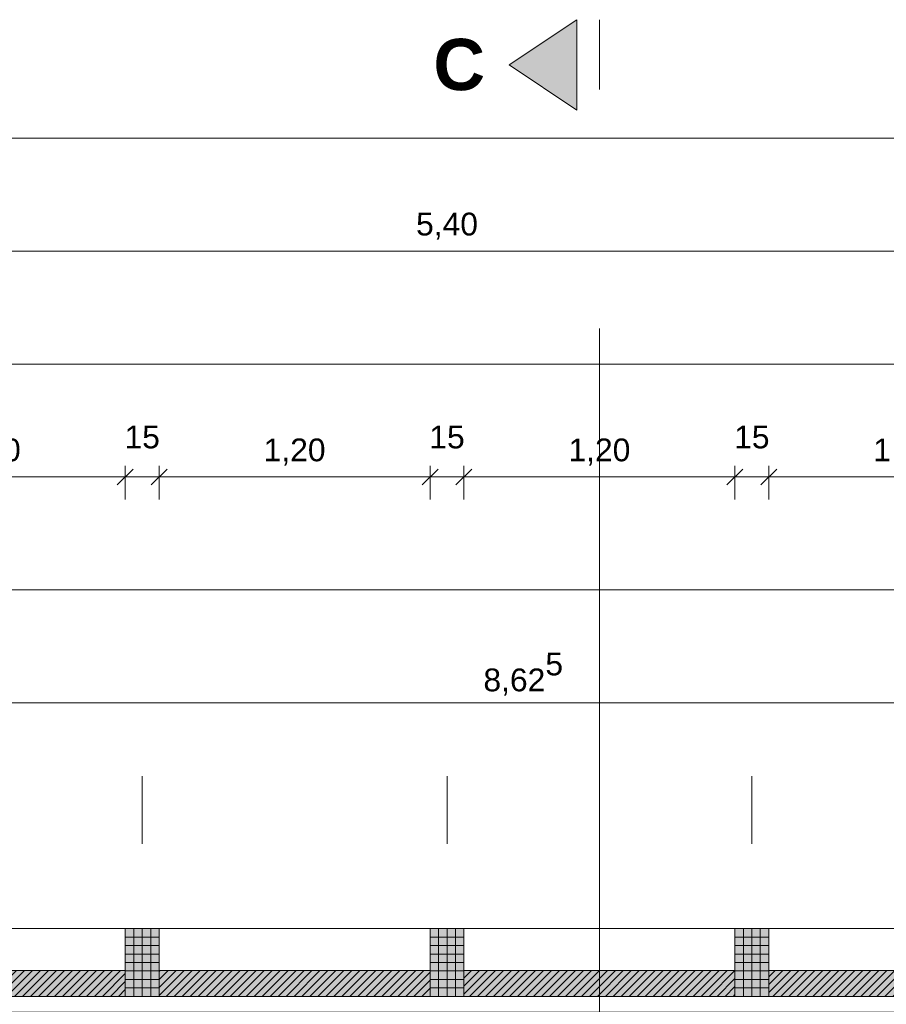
# Model space of a CAD drawing. Header units: metres. Extents: x -49 to 152, y -127 to 99.
# Tile 59 of 177: x -32.94 to -29.1, y 0.34 to 4.7. Entities that reach past the tile are written whole.
import ezdxf

# ---------------------------------------------------------------- set-up
doc = ezdxf.new("R2010")
doc.units = ezdxf.units.M
doc.header["$PDMODE"] = 1
doc.header["$PDSIZE"] = -2
doc.linetypes.add('Achsen 01', pattern=[5.291531, 3.175, -1.058062, 0.352704, -0.705764])
doc.linetypes.add('Raster 01', pattern=[2, 1, -1])
doc.layers.get('0').update_dxf_attribs({"lineweight": 25})
doc.layers.add('014_Fassadenarbeiten-000 Aufsicht Betonfertigteile', color=7, linetype='Continuous', lineweight=9, true_color=0xc0c0c0)
doc.layers.add('AV1-Raster', color=7, linetype='Raster 01', lineweight=9, true_color=0xa6a6a6)
for name, color, linetype, lineweight in [('014_Fassadenarbeiten-330 Betonfertigteile vertikal', 7, 'Continuous', 9), ('014_Fassadenarbeiten-330 Filtermauerwerk 11.5cm', 7, 'Continuous', 9), ('_1.35m (3D)', 7, 'Continuous', 9), ('_GRU (2D)', 7, 'Continuous', 9), ('_OG 3 (2D)', 7, 'Continuous', 9), ('AV1-Schnitt Achsen', 7, 'Achsen 01', 18), ('Bemaßung-Bemaßung', 7, 'Continuous', 9)]:
    doc.layers.add(name, color=color, linetype=linetype, lineweight=lineweight)
doc.layers.get('0').freeze()
doc.styles.add('Arial', font='arial.ttf')
doc.styles.add('Arial (bold)', font='arialbd.ttf')
doc.dimstyles.new('COE 50', dxfattribs={"dimtxt": 100.872396, "dimasz": 0.001414, "dimexe": 0.001, "dimexo": 0.01, "dimgap": 0.001, "dimtad": 1, "dimdec": 3, "dimtxsty": 'Arial', "dimblk": 'VW_SLASH-3', "dimblk1": 'VW_SLASH-3', "dimblk2": 'VW_SLASH-3', "dimcen": 0, "dimadec": 3, "dimazin": 0, "dimtfac": 0.8, "dimtdec": 3, "dimtix": 1, "dimtmove": 0, "dimatfit": 0, "dimldrblk": 'VW_SLASH-2', "dimfxl": 0.002, "dimfxlon": 1, "dimfrac": 2, "dimtolj": 1, "dimarcsym": 0})
pattern_1 = [(45, (0, 0), (0.01767767, -0.01767767), [])]
pattern_2 = [(-90, (0, 0), (0.0375, 0), [])]
pattern_3 = [(0, (0, 0), (2e-18, -0.0375), [])]

# ---------------------------------------------------------------- blocks, each defined once
blk = doc.blocks.new('Group-4')
at = {"layer": 'AV1-Raster'}
for p, q in [((-32.4, -22.95), (-32.4, 1.35)), ((-31.05, -22.95), (-31.05, 1.35)), ((-29.7, -22.95), (-29.7, 1.35))]:
    blk.add_line(p, q, dxfattribs=at)
blk = doc.blocks.new('1.35m (3D)')
at = {"layer": 'AV1-Raster', "color": 7}
blk.add_blockref('Group-4', (0, 0), dxfattribs=at)
blk = doc.blocks.new('VW_SLASH-3')
at = {"color": 0, "linetype": 'ByBlock', "lineweight": -2, "transparency": 16777216}
blk.add_line((0, 0), (-1, 0), dxfattribs=at)
at = {"color": 0, "linetype": 'Continuous', "lineweight": 15, "transparency": 16777216, "flags": 128}
blk.add_lwpolyline([(0.5, 0.5), (-0.5, -0.5)], dxfattribs=at)
blk = doc.blocks.new('*D601')
at = {"layer": 'Bemaßung-Bemaßung', "color": 0, "lineweight": -2}
for p, q in [((-39.825, 3.075), (-39.825, 3.225)), ((0.675, 3.075), (0.675, 3.225)), ((-39.7543, 3.175), (0.6043, 3.175))]:
    blk.add_line(p, q, dxfattribs=at)
at = {"layer": 'Defpoints', "color": 0}
for p in [(0.675, 3.175), (-39.825, 0), (0.675, 0)]:
    blk.add_point(p, dxfattribs=at)
at = {"layer": 'Bemaßung-Bemaßung', "color": 0, "lineweight": -2, "xscale": 0.070693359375, "yscale": 0.070693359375, "zscale": 0.070693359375, "rotation": 180}
blk.add_blockref('VW_SLASH-3', (-39.825, 3.175), dxfattribs=at)
at = {"layer": 'Bemaßung-Bemaßung', "color": 0, "lineweight": -2, "xscale": 0.070693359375, "yscale": 0.070693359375, "zscale": 0.070693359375}
blk.add_blockref('VW_SLASH-3', (0.675, 3.175), dxfattribs=at)
at = {"layer": 'Bemaßung-Bemaßung', "color": 0, "insert": (-19.575, 3.2856), "char_height": 0.10087, "attachment_point": 5, "style": 'Arial'}
blk.add_mtext('\\A1;40,50', dxfattribs=at)
blk = doc.blocks.new('VW_SLASH-2')
at = {"color": 0, "linetype": 'ByBlock', "lineweight": -2, "transparency": 16777216}
blk.add_line((0, 0), (-1, 0), dxfattribs=at)
at = {"color": 0, "linetype": 'Continuous', "lineweight": 15, "transparency": 16777216, "flags": 128}
blk.add_lwpolyline([(0.5, 0.5), (-0.5, -0.5)], dxfattribs=at)
blk = doc.blocks.new('*D603')
at = {"layer": 'Bemaßung-Bemaßung', "color": 0, "lineweight": -2}
for p, q in [((-33.75, 3.575), (-33.75, 3.725)), ((-28.35, 3.575), (-28.35, 3.725)), ((-28.4207, 3.675), (-33.6793, 3.675))]:
    blk.add_line(p, q, dxfattribs=at)
at = {"layer": 'Defpoints', "color": 0}
for p in [(-33.75, 3.675), (-33.75, 0), (-28.35, 0)]:
    blk.add_point(p, dxfattribs=at)
at = {"layer": 'Bemaßung-Bemaßung', "color": 0, "lineweight": -2, "xscale": 0.070693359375, "yscale": 0.070693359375, "zscale": 0.070693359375, "rotation": 180}
blk.add_blockref('VW_SLASH-3', (-33.75, 3.675), dxfattribs=at)
at = {"layer": 'Bemaßung-Bemaßung', "color": 0, "lineweight": -2, "xscale": 0.070693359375, "yscale": 0.070693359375, "zscale": 0.070693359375}
blk.add_blockref('VW_SLASH-3', (-28.35, 3.675), dxfattribs=at)
at = {"layer": 'Bemaßung-Bemaßung', "color": 0, "insert": (-31.05, 3.7856), "char_height": 0.10087, "attachment_point": 5, "style": 'Arial'}
blk.add_mtext('\\A1;5,40', dxfattribs=at)
blk = doc.blocks.new('*D609')
at = {"layer": 'Bemaßung-Bemaßung', "color": 0, "lineweight": -2}
for p, q in [((-39.15, 4.075), (-39.15, 4.225)), ((0, 4.075), (0, 4.225)), ((-39.0793, 4.175), (-0.0707, 4.175))]:
    blk.add_line(p, q, dxfattribs=at)
at = {"layer": 'Defpoints', "color": 0}
for p in [(0, 4.175), (-39.15, 0), (0, 0)]:
    blk.add_point(p, dxfattribs=at)
at = {"layer": 'Bemaßung-Bemaßung', "color": 0, "lineweight": -2, "xscale": 0.070693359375, "yscale": 0.070693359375, "zscale": 0.070693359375, "rotation": 180}
blk.add_blockref('VW_SLASH-3', (-39.15, 4.175), dxfattribs=at)
at = {"layer": 'Bemaßung-Bemaßung', "color": 0, "lineweight": -2, "xscale": 0.070693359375, "yscale": 0.070693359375, "zscale": 0.070693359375}
blk.add_blockref('VW_SLASH-3', (0, 4.175), dxfattribs=at)
at = {"layer": 'Bemaßung-Bemaßung', "color": 0, "insert": (-19.575, 4.3159), "char_height": 0.15131, "attachment_point": 5, "style": 'Arial'}
blk.add_mtext('\\A1;39,15', dxfattribs=at)
blk = doc.blocks.new('*D653')
at = {"layer": 'Bemaßung-Bemaßung', "color": 0, "linetype": 'Continuous', "lineweight": -2}
for p, q in [((-29.625, 2.575), (-29.625, 2.725)), ((-28.425, 2.575), (-28.425, 2.725)), ((-29.5543, 2.675), (-28.4957, 2.675))]:
    blk.add_line(p, q, dxfattribs=at)
at = {"layer": 'Defpoints', "color": 0}
for p in [(-28.425, 2.675), (-29.625, 0.675), (-28.425, 0.675)]:
    blk.add_point(p, dxfattribs=at)
at = {"layer": 'Bemaßung-Bemaßung', "color": 0, "lineweight": -2, "xscale": 0.070693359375, "yscale": 0.070693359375, "zscale": 0.070693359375, "rotation": 180}
blk.add_blockref('VW_SLASH-3', (-29.625, 2.675), dxfattribs=at)
at = {"layer": 'Bemaßung-Bemaßung', "color": 0, "lineweight": -2, "xscale": 0.070693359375, "yscale": 0.070693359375, "zscale": 0.070693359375}
blk.add_blockref('VW_SLASH-3', (-28.425, 2.675), dxfattribs=at)
at = {"layer": 'Bemaßung-Bemaßung', "color": 0, "insert": (-29.025, 2.7856), "char_height": 0.10087, "attachment_point": 5, "style": 'Arial'}
blk.add_mtext('\\A1;1,20', dxfattribs=at)
blk = doc.blocks.new('*D654')
at = {"layer": 'Bemaßung-Bemaßung', "color": 0, "linetype": 'Continuous', "lineweight": -2}
for p, q in [((-29.775, 2.575), (-29.775, 2.725)), ((-29.625, 2.575), (-29.625, 2.725)), ((-29.8457, 2.675), (-29.9164, 2.675)), ((-29.775, 2.675), (-29.625, 2.675)), ((-29.5543, 2.675), (-29.4836, 2.675))]:
    blk.add_line(p, q, dxfattribs=at)
at = {"layer": 'Defpoints', "color": 0}
for p in [(-29.625, 2.675), (-29.775, 0.675), (-29.625, 0.675)]:
    blk.add_point(p, dxfattribs=at)
at = {"layer": 'Bemaßung-Bemaßung', "color": 0, "lineweight": -2, "xscale": 0.070693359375, "yscale": 0.070693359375, "zscale": 0.070693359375}
blk.add_blockref('VW_SLASH-3', (-29.775, 2.675), dxfattribs=at)
at = {"layer": 'Bemaßung-Bemaßung', "color": 0, "lineweight": -2, "xscale": 0.070693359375, "yscale": 0.070693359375, "zscale": 0.070693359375, "rotation": 180}
blk.add_blockref('VW_SLASH-3', (-29.625, 2.675), dxfattribs=at)
at = {"layer": 'Bemaßung-Bemaßung', "color": 0, "insert": (-29.7, 2.8515), "char_height": 0.10087, "attachment_point": 5, "style": 'Arial'}
blk.add_mtext('\\A1;15', dxfattribs=at)
blk = doc.blocks.new('*D655')
at = {"layer": 'Bemaßung-Bemaßung', "color": 0, "linetype": 'Continuous', "lineweight": -2}
for p, q in [((-30.975, 2.575), (-30.975, 2.725)), ((-29.775, 2.575), (-29.775, 2.725)), ((-30.9043, 2.675), (-29.8457, 2.675))]:
    blk.add_line(p, q, dxfattribs=at)
at = {"layer": 'Defpoints', "color": 0}
for p in [(-29.775, 2.675), (-30.975, 0.675), (-29.775, 0.675)]:
    blk.add_point(p, dxfattribs=at)
at = {"layer": 'Bemaßung-Bemaßung', "color": 0, "lineweight": -2, "xscale": 0.070693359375, "yscale": 0.070693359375, "zscale": 0.070693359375, "rotation": 180}
blk.add_blockref('VW_SLASH-3', (-30.975, 2.675), dxfattribs=at)
at = {"layer": 'Bemaßung-Bemaßung', "color": 0, "lineweight": -2, "xscale": 0.070693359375, "yscale": 0.070693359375, "zscale": 0.070693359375}
blk.add_blockref('VW_SLASH-3', (-29.775, 2.675), dxfattribs=at)
at = {"layer": 'Bemaßung-Bemaßung', "color": 0, "insert": (-30.375, 2.7856), "char_height": 0.10087, "attachment_point": 5, "style": 'Arial'}
blk.add_mtext('\\A1;1,20', dxfattribs=at)
blk = doc.blocks.new('*D656')
at = {"layer": 'Bemaßung-Bemaßung', "color": 0, "linetype": 'Continuous', "lineweight": -2}
for p, q in [((-31.125, 2.575), (-31.125, 2.725)), ((-30.975, 2.575), (-30.975, 2.725)), ((-31.1957, 2.675), (-31.2664, 2.675)), ((-31.125, 2.675), (-30.975, 2.675)), ((-30.9043, 2.675), (-30.8336, 2.675))]:
    blk.add_line(p, q, dxfattribs=at)
at = {"layer": 'Defpoints', "color": 0}
for p in [(-30.975, 2.675), (-31.125, 0.675), (-30.975, 0.675)]:
    blk.add_point(p, dxfattribs=at)
at = {"layer": 'Bemaßung-Bemaßung', "color": 0, "lineweight": -2, "xscale": 0.070693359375, "yscale": 0.070693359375, "zscale": 0.070693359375}
blk.add_blockref('VW_SLASH-3', (-31.125, 2.675), dxfattribs=at)
at = {"layer": 'Bemaßung-Bemaßung', "color": 0, "lineweight": -2, "xscale": 0.070693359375, "yscale": 0.070693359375, "zscale": 0.070693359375, "rotation": 180}
blk.add_blockref('VW_SLASH-3', (-30.975, 2.675), dxfattribs=at)
at = {"layer": 'Bemaßung-Bemaßung', "color": 0, "insert": (-31.05, 2.8515), "char_height": 0.10087, "attachment_point": 5, "style": 'Arial'}
blk.add_mtext('\\A1;15', dxfattribs=at)
blk = doc.blocks.new('*D657')
at = {"layer": 'Bemaßung-Bemaßung', "color": 0, "linetype": 'Continuous', "lineweight": -2}
for p, q in [((-32.325, 2.575), (-32.325, 2.725)), ((-31.125, 2.575), (-31.125, 2.725)), ((-32.2543, 2.675), (-31.1957, 2.675))]:
    blk.add_line(p, q, dxfattribs=at)
at = {"layer": 'Defpoints', "color": 0}
for p in [(-31.125, 2.675), (-32.325, 0.675), (-31.125, 0.675)]:
    blk.add_point(p, dxfattribs=at)
at = {"layer": 'Bemaßung-Bemaßung', "color": 0, "lineweight": -2, "xscale": 0.070693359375, "yscale": 0.070693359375, "zscale": 0.070693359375, "rotation": 180}
blk.add_blockref('VW_SLASH-3', (-32.325, 2.675), dxfattribs=at)
at = {"layer": 'Bemaßung-Bemaßung', "color": 0, "lineweight": -2, "xscale": 0.070693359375, "yscale": 0.070693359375, "zscale": 0.070693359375}
blk.add_blockref('VW_SLASH-3', (-31.125, 2.675), dxfattribs=at)
at = {"layer": 'Bemaßung-Bemaßung', "color": 0, "insert": (-31.725, 2.7856), "char_height": 0.10087, "attachment_point": 5, "style": 'Arial'}
blk.add_mtext('\\A1;1,20', dxfattribs=at)
blk = doc.blocks.new('*D658')
at = {"layer": 'Bemaßung-Bemaßung', "color": 0, "linetype": 'Continuous', "lineweight": -2}
for p, q in [((-32.475, 2.575), (-32.475, 2.725)), ((-32.325, 2.575), (-32.325, 2.725)), ((-32.5457, 2.675), (-32.6164, 2.675)), ((-32.475, 2.675), (-32.325, 2.675)), ((-32.2543, 2.675), (-32.1836, 2.675))]:
    blk.add_line(p, q, dxfattribs=at)
at = {"layer": 'Defpoints', "color": 0}
for p in [(-32.325, 2.675), (-32.475, 0.675), (-32.325, 0.675)]:
    blk.add_point(p, dxfattribs=at)
at = {"layer": 'Bemaßung-Bemaßung', "color": 0, "lineweight": -2, "xscale": 0.070693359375, "yscale": 0.070693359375, "zscale": 0.070693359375}
blk.add_blockref('VW_SLASH-3', (-32.475, 2.675), dxfattribs=at)
at = {"layer": 'Bemaßung-Bemaßung', "color": 0, "lineweight": -2, "xscale": 0.070693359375, "yscale": 0.070693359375, "zscale": 0.070693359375, "rotation": 180}
blk.add_blockref('VW_SLASH-3', (-32.325, 2.675), dxfattribs=at)
at = {"layer": 'Bemaßung-Bemaßung', "color": 0, "insert": (-32.4, 2.8515), "char_height": 0.10087, "attachment_point": 5, "style": 'Arial'}
blk.add_mtext('\\A1;15', dxfattribs=at)
blk = doc.blocks.new('*D659')
at = {"layer": 'Bemaßung-Bemaßung', "color": 0, "linetype": 'Continuous', "lineweight": -2}
for p, q in [((-33.675, 2.575), (-33.675, 2.725)), ((-32.475, 2.575), (-32.475, 2.725)), ((-33.6043, 2.675), (-32.5457, 2.675))]:
    blk.add_line(p, q, dxfattribs=at)
at = {"layer": 'Defpoints', "color": 0}
for p in [(-32.475, 2.675), (-33.675, 0.675), (-32.475, 0.675)]:
    blk.add_point(p, dxfattribs=at)
at = {"layer": 'Bemaßung-Bemaßung', "color": 0, "lineweight": -2, "xscale": 0.070693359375, "yscale": 0.070693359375, "zscale": 0.070693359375, "rotation": 180}
blk.add_blockref('VW_SLASH-3', (-33.675, 2.675), dxfattribs=at)
at = {"layer": 'Bemaßung-Bemaßung', "color": 0, "lineweight": -2, "xscale": 0.070693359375, "yscale": 0.070693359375, "zscale": 0.070693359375}
blk.add_blockref('VW_SLASH-3', (-32.475, 2.675), dxfattribs=at)
at = {"layer": 'Bemaßung-Bemaßung', "color": 0, "insert": (-33.075, 2.7856), "char_height": 0.10087, "attachment_point": 5, "style": 'Arial'}
blk.add_mtext('\\A1;1,20', dxfattribs=at)
blk = doc.blocks.new('*D672')
at = {"layer": 'Bemaßung-Bemaßung', "color": 0, "lineweight": -2}
for p, q in [((-39.025, 2.075), (-39.025, 2.225)), ((-18.775, 2.075), (-18.775, 2.225)), ((-18.8457, 2.175), (-38.9543, 2.175))]:
    blk.add_line(p, q, dxfattribs=at)
at = {"layer": 'Defpoints', "color": 0}
for p in [(-39.025, 2.175), (-39.025, -0.125), (-18.775, -0.125)]:
    blk.add_point(p, dxfattribs=at)
at = {"layer": 'Bemaßung-Bemaßung', "color": 0, "lineweight": -2, "xscale": 0.070693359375, "yscale": 0.070693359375, "zscale": 0.070693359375, "rotation": 180}
blk.add_blockref('VW_SLASH-3', (-39.025, 2.175), dxfattribs=at)
at = {"layer": 'Bemaßung-Bemaßung', "color": 0, "lineweight": -2, "xscale": 0.070693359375, "yscale": 0.070693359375, "zscale": 0.070693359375}
blk.add_blockref('VW_SLASH-3', (-18.775, 2.175), dxfattribs=at)
at = {"layer": 'Bemaßung-Bemaßung', "color": 0, "insert": (-28.9, 2.2856), "char_height": 0.10087, "attachment_point": 5, "style": 'Arial'}
blk.add_mtext('\\A1;20,25', dxfattribs=at)
blk = doc.blocks.new('*D767')
at = {"layer": 'Bemaßung-Bemaßung', "color": 0, "linetype": 'Continuous', "lineweight": -2}
for p, q in [((-35.025, 1.575), (-35.025, 1.725)), ((-26.4, 1.575), (-26.4, 1.725)), ((-26.4707, 1.675), (-34.9543, 1.675))]:
    blk.add_line(p, q, dxfattribs=at)
at = {"layer": 'Defpoints', "color": 0}
for p in [(-35.025, 1.675), (-35.025, -0.125), (-26.4, -0.125)]:
    blk.add_point(p, dxfattribs=at)
at = {"layer": 'Bemaßung-Bemaßung', "color": 0, "lineweight": -2, "xscale": 0.070693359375, "yscale": 0.070693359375, "zscale": 0.070693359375, "rotation": 180}
blk.add_blockref('VW_SLASH-3', (-35.025, 1.675), dxfattribs=at)
at = {"layer": 'Bemaßung-Bemaßung', "color": 0, "lineweight": -2, "xscale": 0.070693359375, "yscale": 0.070693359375, "zscale": 0.070693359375}
blk.add_blockref('VW_SLASH-3', (-26.4, 1.675), dxfattribs=at)
at = {"layer": 'Bemaßung-Bemaßung', "color": 0, "insert": (-30.7125, 1.8024), "char_height": 0.100872, "attachment_point": 5, "style": 'Arial'}
blk.add_mtext('\\A1;8,62\\S5^ ;', dxfattribs=at)
blk = doc.blocks.new('Group-891')
at = {"layer": 'AV1-Schnitt Achsen', "linetype": 'Continuous', "lineweight": 0}
blk.add_hatch(color=7, dxfattribs=at).paths.add_polyline_path([(-30.475, 4.3), (-30.475, 4.7), (-30.775, 4.5)])
at = {"layer": 'AV1-Schnitt Achsen'}
blk.add_line((-30.375, -26.3), (-30.375, 4.7), dxfattribs=at)
at = {"layer": 'AV1-Schnitt Achsen', "linetype": 'Continuous', "flags": 128}
blk.add_lwpolyline([(-30.475, 4.3), (-30.475, 4.7), (-30.775, 4.5)], close=True, dxfattribs=at)
at = {"layer": 'AV1-Schnitt Achsen', "insert": (-31.1106, 4.5), "char_height": 0.227, "attachment_point": 4, "line_spacing_factor": 0.969122, "style": 'Arial (bold)'}
blk.add_mtext('C', dxfattribs=at)
blk = doc.blocks.new('GRU (2D)')
at = {"layer": 'AV1-Schnitt Achsen', "color": 7}
blk.add_blockref('Group-891', (0, 0), dxfattribs=at)
blk = doc.blocks.new('OG 3 (2D)')
at = {"layer": '014_Fassadenarbeiten-330 Betonfertigteile vertikal', "linetype": 'Continuous', "lineweight": 0}
for points in [[(-32.475, 0.675), (-32.325, 0.675), (-32.325, 0.375), (-32.475, 0.375)], [(-31.125, 0.675), (-30.975, 0.675), (-30.975, 0.375), (-31.125, 0.375)], [(-29.775, 0.675), (-29.625, 0.675), (-29.625, 0.375), (-29.775, 0.375)]]:
    blk.add_hatch(color=9, dxfattribs=at).paths.add_polyline_path(points)
at = {"layer": '014_Fassadenarbeiten-330 Betonfertigteile vertikal', "linetype": 'Continuous', "lineweight": 9}
h = blk.add_hatch(dxfattribs=at)
h.set_pattern_fill('Stahlbetonfertigteil-1', color=8, style=0, pattern_type=2)
h.set_pattern_definition(pattern_2)
h.paths.add_polyline_path([(-32.475, 0.675), (-32.325, 0.675), (-32.325, 0.375), (-32.475, 0.375)])
at = {"layer": '014_Fassadenarbeiten-330 Betonfertigteile vertikal', "linetype": 'Continuous', "lineweight": 13}
h = blk.add_hatch(dxfattribs=at)
h.set_pattern_fill('Stahlbetonfertigteil', color=8, style=0, pattern_type=2)
h.set_pattern_definition(pattern_3)
h.paths.add_polyline_path([(-32.475, 0.675), (-32.325, 0.675), (-32.325, 0.375), (-32.475, 0.375)])
at = {"layer": '014_Fassadenarbeiten-330 Betonfertigteile vertikal', "linetype": 'Continuous', "lineweight": 9}
h = blk.add_hatch(dxfattribs=at)
h.set_pattern_fill('Stahlbetonfertigteil-1', color=8, style=0, pattern_type=2)
h.set_pattern_definition(pattern_2)
h.paths.add_polyline_path([(-31.125, 0.675), (-30.975, 0.675), (-30.975, 0.375), (-31.125, 0.375)])
at = {"layer": '014_Fassadenarbeiten-330 Betonfertigteile vertikal', "linetype": 'Continuous', "lineweight": 13}
h = blk.add_hatch(dxfattribs=at)
h.set_pattern_fill('Stahlbetonfertigteil', color=8, style=0, pattern_type=2)
h.set_pattern_definition(pattern_3)
h.paths.add_polyline_path([(-31.125, 0.675), (-30.975, 0.675), (-30.975, 0.375), (-31.125, 0.375)])
at = {"layer": '014_Fassadenarbeiten-330 Betonfertigteile vertikal', "linetype": 'Continuous', "lineweight": 9}
h = blk.add_hatch(dxfattribs=at)
h.set_pattern_fill('Stahlbetonfertigteil-1', color=8, style=0, pattern_type=2)
h.set_pattern_definition(pattern_2)
h.paths.add_polyline_path([(-29.775, 0.675), (-29.625, 0.675), (-29.625, 0.375), (-29.775, 0.375)])
at = {"layer": '014_Fassadenarbeiten-330 Betonfertigteile vertikal', "linetype": 'Continuous', "lineweight": 13}
h = blk.add_hatch(dxfattribs=at)
h.set_pattern_fill('Stahlbetonfertigteil', color=8, style=0, pattern_type=2)
h.set_pattern_definition(pattern_3)
h.paths.add_polyline_path([(-29.775, 0.675), (-29.625, 0.675), (-29.625, 0.375), (-29.775, 0.375)])
at = {"layer": '014_Fassadenarbeiten-330 Filtermauerwerk 11.5cm', "linetype": 'Continuous', "lineweight": 0, "true_color": 0xd19783}
for points in [[(-32.475, 0.49), (-32.475, 0.375), (-33.675, 0.375), (-33.675, 0.49)], [(-31.125, 0.49), (-31.125, 0.375), (-32.325, 0.375), (-32.325, 0.49)], [(-29.775, 0.49), (-29.775, 0.375), (-30.975, 0.375), (-30.975, 0.49)], [(-28.425, 0.49), (-28.425, 0.375), (-29.625, 0.375), (-29.625, 0.49)]]:
    blk.add_hatch(color=33, dxfattribs=at).paths.add_polyline_path(points)
at = {"layer": '014_Fassadenarbeiten-330 Filtermauerwerk 11.5cm', "linetype": 'Continuous', "lineweight": 9}
h = blk.add_hatch(dxfattribs=at)
h.set_pattern_fill('Mauerwerk Münster', color=8, style=0, pattern_type=2)
h.set_pattern_definition(pattern_1)
h.paths.add_polyline_path([(-32.475, 0.49), (-32.475, 0.375), (-33.675, 0.375), (-33.675, 0.49)])
h = blk.add_hatch(dxfattribs=at)
h.set_pattern_fill('Mauerwerk Münster', color=8, style=0, pattern_type=2)
h.set_pattern_definition(pattern_1)
h.paths.add_polyline_path([(-31.125, 0.49), (-31.125, 0.375), (-32.325, 0.375), (-32.325, 0.49)])
h = blk.add_hatch(dxfattribs=at)
h.set_pattern_fill('Mauerwerk Münster', color=8, style=0, pattern_type=2)
h.set_pattern_definition(pattern_1)
h.paths.add_polyline_path([(-29.775, 0.49), (-29.775, 0.375), (-30.975, 0.375), (-30.975, 0.49)])
h = blk.add_hatch(dxfattribs=at)
h.set_pattern_fill('Mauerwerk Münster', color=8, style=0, pattern_type=2)
h.set_pattern_definition(pattern_1)
h.paths.add_polyline_path([(-28.425, 0.49), (-28.425, 0.375), (-29.625, 0.375), (-29.625, 0.49)])
at = {"layer": '014_Fassadenarbeiten-000 Aufsicht Betonfertigteile', "flags": 128}
blk.add_lwpolyline([(-39.455, 0.305), (0.305, 0.305), (0.675, 0.675), (-39.825, 0.675)], close=True, dxfattribs=at)
at = {"layer": '014_Fassadenarbeiten-330 Betonfertigteile vertikal', "flags": 128}
for points in [[(-32.475, 0.675), (-32.325, 0.675), (-32.325, 0.375), (-32.475, 0.375)], [(-31.125, 0.675), (-30.975, 0.675), (-30.975, 0.375), (-31.125, 0.375)], [(-29.775, 0.675), (-29.625, 0.675), (-29.625, 0.375), (-29.775, 0.375)]]:
    blk.add_lwpolyline(points, close=True, dxfattribs=at)
at = {"layer": '014_Fassadenarbeiten-330 Filtermauerwerk 11.5cm', "flags": 128}
for points in [[(-32.475, 0.49), (-32.475, 0.375), (-33.675, 0.375), (-33.675, 0.49)], [(-31.125, 0.49), (-31.125, 0.375), (-32.325, 0.375), (-32.325, 0.49)], [(-29.775, 0.49), (-29.775, 0.375), (-30.975, 0.375), (-30.975, 0.49)], [(-28.425, 0.49), (-28.425, 0.375), (-29.625, 0.375), (-29.625, 0.49)]]:
    blk.add_lwpolyline(points, close=True, dxfattribs=at)
at = {"layer": 'Bemaßung-Bemaßung', "color": 1}
dim = blk.add_linear_dim(base=(0, 4.175), p1=(-39.15, 0), p2=(0, 0), text='39,15', dimstyle='COE 50', override={"dimtxt": 0.151309, "dimasz": 0.070693, "dimexe": 0.05, "dimgap": 0.05, "dimpost": '<>', "dimtxsty": 'Arial', "dimtmove": 2, "dimfxl": 0.1}, dxfattribs=at)
dim.commit()
dim.dimension.update_dxf_attribs({"geometry": '*D609', "text_midpoint": (-19.575, 4.3159)})
dim = blk.add_aligned_dim(p1=(-28.35, 0), p2=(-33.75, 0), distance=-3.675, text='5,40', dimstyle='COE 50', override={"dimtxt": 0.100872, "dimasz": 0.070693, "dimexe": 0.05, "dimgap": 0.05, "dimpost": '<>', "dimtxsty": 'Arial', "dimtmove": 2, "dimfxl": 0.1}, dxfattribs=at)
dim.commit()
dim.dimension.update_dxf_attribs({"geometry": '*D603', "text_midpoint": (-31.05, 3.7856)})
at = {"layer": 'Bemaßung-Bemaßung'}
for base, p1, p2, text, picture, middle in [((0.675, 3.175), (-39.825, 0), (0.675, 0), '40,50', '*D601', (-19.575, 3.2856)), ((-39.025, 2.175), (-18.775, -0.125), (-39.025, -0.125), '20,25', '*D672', (-28.9, 2.2856))]:
    dim = blk.add_linear_dim(base=base, p1=p1, p2=p2, text=text, dimstyle='COE 50', override={"dimtxt": 0.100872, "dimasz": 0.070693, "dimexe": 0.05, "dimgap": 0.05, "dimpost": '<>', "dimtxsty": 'Arial', "dimtmove": 2, "dimfxl": 0.1}, dxfattribs=at)
    dim.commit()
    dim.dimension.update_dxf_attribs({"geometry": picture, "text_midpoint": middle})
at = {"layer": 'Bemaßung-Bemaßung', "linetype": 'Continuous'}
for base, p1, p2, text, override, picture, middle in [((-32.325, 2.675), (-32.475, 0.675), (-32.325, 0.675), '15', {"dimtxt": 0.100872, "dimasz": 0.070693, "dimexe": 0.05, "dimgap": 0.05, "dimpost": '<>', "dimtxsty": 'Arial', "dimtix": 0, "dimtmove": 2, "dimfxl": 0.1}, '*D658', (-32.4, 2.8515)), ((-30.975, 2.675), (-31.125, 0.675), (-30.975, 0.675), '15', {"dimtxt": 0.100872, "dimasz": 0.070693, "dimexe": 0.05, "dimgap": 0.05, "dimpost": '<>', "dimtxsty": 'Arial', "dimtix": 0, "dimtmove": 2, "dimfxl": 0.1}, '*D656', (-31.05, 2.8515)), ((-29.625, 2.675), (-29.775, 0.675), (-29.625, 0.675), '15', {"dimtxt": 0.100872, "dimasz": 0.070693, "dimexe": 0.05, "dimgap": 0.05, "dimpost": '<>', "dimtxsty": 'Arial', "dimtix": 0, "dimtmove": 2, "dimfxl": 0.1}, '*D654', (-29.7, 2.8515)), ((-32.475, 2.675), (-33.675, 0.675), (-32.475, 0.675), '1,20', {"dimtxt": 0.100872, "dimasz": 0.070693, "dimexe": 0.05, "dimgap": 0.05, "dimpost": '<>', "dimtxsty": 'Arial', "dimtmove": 2, "dimfxl": 0.1}, '*D659', (-33.075, 2.7856)), ((-31.125, 2.675), (-32.325, 0.675), (-31.125, 0.675), '1,20', {"dimtxt": 0.100872, "dimasz": 0.070693, "dimexe": 0.05, "dimgap": 0.05, "dimpost": '<>', "dimtxsty": 'Arial', "dimtmove": 2, "dimfxl": 0.1}, '*D657', (-31.725, 2.7856)), ((-29.775, 2.675), (-30.975, 0.675), (-29.775, 0.675), '1,20', {"dimtxt": 0.100872, "dimasz": 0.070693, "dimexe": 0.05, "dimgap": 0.05, "dimpost": '<>', "dimtxsty": 'Arial', "dimtmove": 2, "dimfxl": 0.1}, '*D655', (-30.375, 2.7856)), ((-28.425, 2.675), (-29.625, 0.675), (-28.425, 0.675), '1,20', {"dimtxt": 0.100872, "dimasz": 0.070693, "dimexe": 0.05, "dimgap": 0.05, "dimpost": '<>', "dimtxsty": 'Arial', "dimtmove": 2, "dimfxl": 0.1}, '*D653', (-29.025, 2.7856)), ((-35.025, 1.675), (-26.4, -0.125), (-35.025, -0.125), '8,62\\S5^ ;', {"dimtxt": 0.100872, "dimasz": 0.070693, "dimexe": 0.05, "dimgap": 0.05, "dimpost": '<>', "dimtxsty": 'Arial', "dimtmove": 2, "dimfxl": 0.1}, '*D767', (-30.7125, 1.8024))]:
    dim = blk.add_linear_dim(base=base, p1=p1, p2=p2, text=text, dimstyle='COE 50', override=override, dxfattribs=at)
    dim.commit()
    dim.dimension.update_dxf_attribs({"geometry": picture, "text_midpoint": middle})

msp = doc.modelspace()

# ---------------------------------------------------------------- block references
at = {"layer": '_1.35m (3D)'}
msp.add_blockref('1.35m (3D)', (0, 0), dxfattribs=at)

# ---------------------------------------------------------------- next in the draw order: block references
at = {"layer": '_OG 3 (2D)'}
msp.add_blockref('OG 3 (2D)', (0, 0), dxfattribs=at)

# ---------------------------------------------------------------- next in the draw order: block references
at = {"layer": '_GRU (2D)'}
msp.add_blockref('GRU (2D)', (0, 0), dxfattribs=at)

doc.saveas('drawing.dxf')
